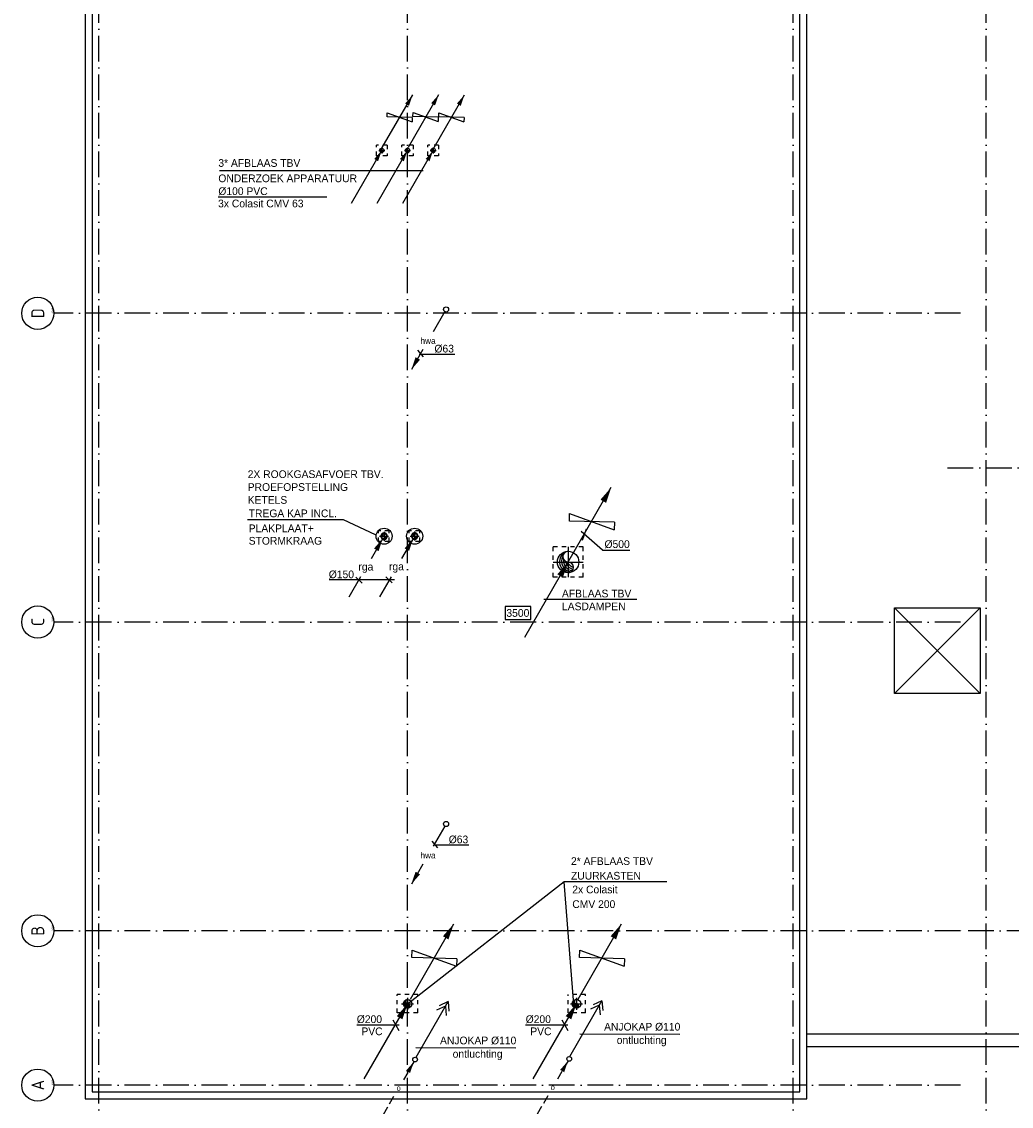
# Model space of a CAD drawing. Extents: x -36528 to 124080, y 290752 to 374852.
# Tile 4 of 66: x -7057 to 16032, y 303578 to 328872. Entities that reach past the tile are written whole.
import ezdxf
from ezdxf.enums import TextEntityAlignment as Align

# ---------------------------------------------------------------- set-up
doc = ezdxf.new("R2010")
doc.units = 0
doc.header["$LTSCALE"] = 100
for name, pattern in [('CENTER4', [5, 3.125, -0.625, 0.625, -0.625]), ('DASHDOT', [9, 6, -1.5, 0, -1.5]), ('HIDDEN', [2, 1, -1]), ('HIDDEN2', [4.7625, 3.175, -1.5875]), ('LURETOUR', [6, 4, -2])]:
    doc.linetypes.add(name, pattern=pattern)
doc.layers.get('0').update_dxf_attribs({"linetype": 'CONTINUOUS'})
for name, color, linetype in [('AL$7----_STRAMIEN', 1, 'DASHDOT'), ('AL27----_DAKEN', 7, 'CONTINUOUS'), ('ALN-----_BLOCKNAAM', 2, 'CONTINUOUS'), ('WL$1----', 3, 'CONTINUOUS'), ('WL521---', 4, 'CONTINUOUS'), ('WL5233--', 4, 'CONTINUOUS'), ('WL570---', 3, 'CONTINUOUS'), ('WL570---_HARTLIJN', 7, 'CONTINUOUS'), ('WL570---_RETOUR', 3, 'CONTINUOUS'), ('WL570---_TOEVOER', 3, 'CONTINUOUS'), ('WM$1----', 1, 'CONTINUOUS'), ('WM570---', 1, 'CONTINUOUS')]:
    doc.layers.add(name, color=color, linetype=linetype)
doc.styles.add('BURO-018', font='BUROFONT.shx', dxfattribs={"height": 180})
doc.styles.get("Standard").update_dxf_attribs({"font": 'ISOCP'})

# ---------------------------------------------------------------- blocks, each defined once
blk = doc.blocks.new('1010')
at = {"layer": 'AL$7----_STRAMIEN', "color": 7, "linetype": 'CONTINUOUS'}
blk.add_circle((0, 750), 750, dxfattribs=at)
at = {"layer": 'ALN-----_BLOCKNAAM', "linetype": 'CONTINUOUS'}
blk.add_text('1010', height=100, dxfattribs=at).set_placement((0, 0))
blk = doc.blocks.new('LU-1-KI2')
at = {"color": 0, "linetype": 'CONTINUOUS'}
blk.add_circle((0, 0), 0.5, dxfattribs=at)
for centre, start, end in [((0.098, 0.01), 122.9221, 266.9628), ((0.191, 0.038), 151.6522, 263.7819), ((0.278, 0.084), 174.6069, 260.2716), ((0.354, 0.146), 192.3501, 256.1233), ((0.416, 0.222), 206.1028, 250.6419)]:
    blk.add_arc(centre, 0.5, start, end, dxfattribs=at)
at = {"layer": 'WL570---_HARTLIJN', "linetype": 'CENTER4'}
for p, q in [((0, 0.7), (0, -0.7)), ((-0.7, 0), (0.7, 0))]:
    blk.add_line(p, q, dxfattribs=at)
at = {"layer": 'WL570---_HARTLIJN', "color": 0, "linetype": 'CONTINUOUS'}
for centre, start, end in [((0, 0.25), 90, 270), ((0, -0.25), 270, 90)]:
    blk.add_arc(centre, 0.25, start, end, dxfattribs=at)
blk = doc.blocks.new('LU-ORND')
at = {"color": 0, "linetype": 'CONTINUOUS'}
for p, q in [((-3, 1.5), (-3, -1.5)), ((3, 1.5), (-3, 1.5)), ((3, -1.5), (3, 1.5)), ((-3, -1.5), (3, -1.5))]:
    blk.add_line(p, q, dxfattribs=at)
blk = doc.blocks.new('LU-PIJL1')
at = {"color": 0, "linetype": 'CONTINUOUS'}
blk.add_line((0, 0), (10.12, 17.54), dxfattribs=at)
blk.add_lwpolyline([(10.12, 17.54, 0, 1.5, 0), (8.25, 14.29, 1.5, 1.5, 0)], format="xyseb", dxfattribs=at)
blk = doc.blocks.new('*U83', base_point=(-127, 20871))
at = {"color": 0, "linetype": 'CONTINUOUS'}
for p, q in [((85, 20684), (-408, 21118)), ((-382, 20920), (-283, 21184)), ((85, 20684), (725, 20684))]:
    blk.add_line(p, q, dxfattribs=at)
at = {"layer": 'WM570---', "linetype": 'CONTINUOUS', "style": 'BURO-018'}
blk.add_text('%%c500', height=180, dxfattribs=at).set_placement((135, 20734))
blk = doc.blocks.new('LDV4123')
at = {"color": 0, "linetype": 'CONTINUOUS'}
for p, q in [((-0.25, -0.43), (-1.19, -2.06)), ((-1.56, -2.71), (-2.5, -4.33)), ((-5.44, -9.42), (-4.5, -7.79)), ((-6.75, -11.69), (-5.81, -10.07))]:
    blk.add_line(p, q, dxfattribs=at)
blk.add_lwpolyline([(-0.25, -0.43, 0, 1, 0), (-1.5, -2.6, 1, 1, 0)], format="xyseb", dxfattribs=at)
blk.add_circle((0, 0), 0.5, dxfattribs=at)
at = {"color": 0, "linetype": 'CONTINUOUS', "style": 'BURO-018'}
blk.add_attdef('LD_TEXT1', text='', height=1.8, dxfattribs=at).set_placement((-3.5, -6.06), align=Align.MIDDLE)
blk = doc.blocks.new('LU-PIOB')
at = {"color": 0, "linetype": 'CONTINUOUS'}
blk.add_line((0, 0), (10.12, 17.54), dxfattribs=at)
blk.add_lwpolyline([(10.12, 17.54, 0, 1.5, 0), (8.25, 14.29, 1.5, 1.5, 0)], format="xyseb", dxfattribs=at)
blk = doc.blocks.new('LDV4')
at = {"color": 0, "linetype": 'CONTINUOUS'}
for p, q in [((-0.25, -0.43), (-2.5, -4.33)), ((-4.5, -7.79), (-6.75, -11.69))]:
    blk.add_line(p, q, dxfattribs=at)
blk.add_lwpolyline([(-0.25, -0.43, 0, 1, 0), (-1.5, -2.6, 1, 1, 0)], format="xyseb", dxfattribs=at)
blk.add_circle((0, 0), 0.5, dxfattribs=at)
at = {"color": 0, "linetype": 'CONTINUOUS', "style": 'BURO-018'}
blk.add_attdef('LD_TEXT1', text='', height=1.8, dxfattribs=at).set_placement((-3.5, -6.06), align=Align.MIDDLE)
blk = doc.blocks.new('A$C4CC201AB')
at = {"layer": 'WL$1----', "color": 2}
ref = blk.add_blockref('LDV4', (820, 1420), dxfattribs=dict(at, xscale=121.5, yscale=121.5, zscale=121.5))
ref.add_attrib('LD_TEXT1', 'rga', dxfattribs={"layer": '0', "color": 1, "linetype": 'CONTINUOUS', "height": 180, "style": 'BURO-018'}).set_placement((395, 684), align=Align.MIDDLE)
blk = doc.blocks.new('LDV2')
at = {"color": 0, "linetype": 'CONTINUOUS'}
for p, q in [((-0.25, -0.43), (-2.5, -4.33)), ((-4.5, -7.79), (-6.75, -11.69))]:
    blk.add_line(p, q, dxfattribs=at)
blk.add_lwpolyline([(-6.75, -11.69, 0, 1, 0), (-5.5, -9.53, 1, 1, 0)], format="xyseb", dxfattribs=at)
blk.add_circle((0, 0), 0.5, dxfattribs=at)
at = {"color": 0, "linetype": 'CONTINUOUS', "style": 'BURO-018'}
blk.add_attdef('LD_TEXT1', text='', height=1.8, dxfattribs=at).set_placement((-3.5, -6.06), align=Align.MIDDLE)
blk = doc.blocks.new('2322615')
at = {"color": 0, "linetype": 'CONTINUOUS'}
for p, q in [((-2.5, -7.5), (2.5, 7.5)), ((0, 7.5), (2.5, 7.5)), ((0, 7.5), (0, -7.5)), ((0, -7.5), (-2.5, -7.5))]:
    blk.add_line(p, q, dxfattribs=at)
at = {"color": 0, "linetype": 'CONTINUOUS', "style": 'BURO-018', "flags": 1}
blk.add_attdef('W_ID', (0, 0), '', height=1.8, dxfattribs=at)
blk = doc.blocks.new('LU-1-KU2')
at = {"color": 0, "linetype": 'HIDDEN2'}
for start, end in [(90, 270), (270, 90)]:
    blk.add_arc((0, 0), 0.5, start, end, dxfattribs=at)
at = {"color": 0, "linetype": 'CONTINUOUS'}
for centre, start, end in [((0, 0.25), 90, 270), ((0, -0.25), 270, 90)]:
    blk.add_arc(centre, 0.25, start, end, dxfattribs=at)
at = {"layer": 'WL570---_HARTLIJN', "linetype": 'CENTER4'}
for p, q in [((-0.7, 0), (0.7, 0)), ((0, 0.7), (0, -0.7))]:
    blk.add_line(p, q, dxfattribs=at)

msp = doc.modelspace()

# ---------------------------------------------------------------- linework, layer by layer
at = {"color": 1, "linetype": 'CONTINUOUS'}
for p, q in [((1604.827, 305591.649), (1745.827, 305347.43)), ((5544.827, 305591.649), (5685.827, 305347.43)), ((1748.64, 305469.539), (760.482, 305469.539)), ((5688.64, 305469.539), (4700.482, 305469.539))]:
    msp.add_line(p, q, dxfattribs=at)
at = {"layer": 'AL$7----_STRAMIEN', "color": 1}
for p, q in [((1944.348, 302741.907), (1944.348, 372129.214)), ((14844.348, 322071.726), (-6306.538, 322071.726)), ((14844.348, 314871.726), (-6306.538, 314871.726)), ((14844.348, 304071.726), (-6306.538, 304071.726))]:
    msp.add_line(p, q, dxfattribs=at)
at = {"layer": 'AL$7----_STRAMIEN', "color": 2, "linetype": 'HIDDEN'}
for p, q in [((1469.348, 325996.726), (1219.348, 325996.726)), ((1219.348, 325746.726), (1219.348, 325996.726)), ((1469.348, 325996.726), (1469.348, 325746.726)), ((2074.348, 325996.726), (1814.348, 325996.726)), ((2669.348, 325996.726), (2419.348, 325996.726)), ((1469.348, 325746.726), (1219.348, 325746.726)), ((1269.348, 316746.726), (1269.348, 316996.726)), ((1519.348, 316996.726), (1269.348, 316996.726)), ((1519.348, 316746.726), (1519.348, 316996.726)), ((2234.348, 316996.726), (1984.348, 316996.726)), ((1984.348, 316746.726), (1984.348, 316996.726)), ((2234.348, 316746.726), (2234.348, 316996.726)), ((1519.348, 316746.726), (1269.348, 316746.726)), ((2234.348, 316746.726), (1984.348, 316746.726)), ((5344.348, 315921.726), (5344.348, 316621.726)), ((6044.348, 316621.726), (5344.348, 316621.726)), ((6044.348, 315921.726), (6044.348, 316621.726)), ((6044.348, 315921.726), (5344.348, 315921.726)), ((1704.348, 305756.726), (1704.348, 306186.726)), ((2184.348, 306186.726), (1704.348, 306186.726)), ((2184.348, 305756.726), (2184.348, 306186.726)), ((6094.348, 306186.726), (5694.348, 306186.726)), ((5694.348, 305756.726), (5694.348, 306186.726)), ((6094.348, 305756.726), (6094.348, 306186.726)), ((2184.348, 305756.726), (1704.348, 305756.726)), ((6094.348, 305756.726), (5694.348, 305756.726))]:
    msp.add_line(p, q, dxfattribs=at)
at = {"layer": 'AL$7----_STRAMIEN', "color": 1}
for points in [[(-5255.652, 302741.907), (-5255.652, 372129.214)], [(10944.348, 302741.907), (10944.348, 356571.726)], [(62429.048, 307671.726), (14844.348, 307671.726), (-6306.538, 307671.726)]]:
    msp.add_lwpolyline(points, dxfattribs=at)
at = {"layer": 'AL$7----_STRAMIEN'}
for points in [[(15444.348, 302741.907), (15444.348, 340675.116)], [(14544.348, 318471.726), (42824.997, 318471.726)]]:
    msp.add_lwpolyline(points, dxfattribs=at)
at = {"layer": 'AL$7----_STRAMIEN', "color": 2, "linetype": 'HIDDEN'}
for points in [[(2074.348, 325996.726), (2074.348, 325746.726), (1814.348, 325746.726), (1814.348, 325996.726)], [(2669.348, 325996.726), (2669.348, 325746.726), (2419.348, 325746.726), (2419.348, 325996.726)]]:
    msp.add_lwpolyline(points, dxfattribs=at)
at = {"layer": 'AL27----_DAKEN', "color": 8}
for p, q in [((-5575.652, 352991.373), (-5575.652, 303751.726)), ((11263.996, 303751.726), (11263.996, 352991.373)), ((-5410.652, 352826.373), (-5410.652, 303916.726)), ((11098.996, 303916.726), (11098.996, 352826.373)), ((13308.619, 313201.68), (15308.619, 315201.68)), ((13308.619, 315201.68), (15308.619, 313201.68)), ((13308.619, 313201.68), (13308.619, 315201.68)), ((13308.619, 315201.68), (15308.619, 315201.68)), ((15308.619, 315201.68), (15308.619, 313201.68)), ((15308.619, 313201.68), (13308.619, 313201.68)), ((11244.172, 305271.726), (44844.172, 305271.726)), ((11244.172, 304971.726), (44844.172, 304971.726)), ((-5410.652, 303916.726), (11098.996, 303916.726)), ((-5575.652, 303751.726), (11263.996, 303751.726))]:
    msp.add_line(p, q, dxfattribs=at)
at = {"layer": 'WL$1----', "color": 1}
for p, q in [((2179.012, 321210.167), (2310.272, 321052.731)), ((2218.39, 321118.329), (3045.332, 321118.329)), ((2512.998, 309764.503), (2644.259, 309607.067)), ((2552.376, 309672.665), (3379.318, 309672.665))]:
    msp.add_line(p, q, dxfattribs=at)
at = {"layer": 'WL5233--', "color": 2}
for p, q in [((2143.646, 304720.902), (2890.258, 306019.168)), ((2828.893, 305916.942), (2624.711, 305820.473)), ((2890.258, 306019.168), (2686.076, 305922.698)), ((2828.893, 305916.942), (2849.348, 305692.046)), ((2890.258, 306019.168), (2910.713, 305794.272)), ((5733.521, 304741.347), (6480.133, 306039.613)), ((6418.768, 305937.388), (6214.586, 305840.918)), ((6480.133, 306039.613), (6275.951, 305943.143)), ((6418.768, 305937.388), (6439.223, 305712.491)), ((6480.133, 306039.613), (6500.588, 305814.717))]:
    msp.add_line(p, q, dxfattribs=at)
at = {"layer": 'WL570---_RETOUR', "color": 3}
for centre in [(1398.342, 316872.793), (2111.276, 316872.292)]:
    msp.add_circle(centre, 187.5, dxfattribs=at)
at = {"layer": 'WL570---_TOEVOER', "color": 1}
for p, q in [((-2469.534, 324788.227), (65.025, 324788.227)), ((451.948, 317256.639), (-1785.857, 317256.639)), ((1195.036, 316906.62), (451.948, 317256.639))]:
    msp.add_line(p, q, dxfattribs=at)
at = {"layer": 'WM$1----'}
for p, q in [((5966.687, 305268.906), (8297.435, 305263.217)), ((2139.165, 304948.192), (4469.914, 304942.503))]:
    msp.add_line(p, q, dxfattribs=at)
at = {"layer": 'WM570---', "color": 1}
for p, q in [((-2439.839, 325401.747), (2310.064, 325401.747)), ((1638.603, 315852.329), (115.317, 315852.329)), ((735.975, 315914.827), (883.481, 315775.594)), ((1441.423, 315928.328), (1588.929, 315789.095))]:
    msp.add_line(p, q, dxfattribs=at)
at = {"layer": 'WM570---', "linetype": 'CONTINUOUS'}
for p, q in [((7296.999, 315395.54), (5126.554, 315395.54)), ((7996.086, 308812.201), (5600.835, 308812.201))]:
    msp.add_line(p, q, dxfattribs=at)
at = {"layer": 'WM570---'}
for p, q in [((5600.835, 308812.201), (1940.288, 305948.451)), ((5821.903, 305948.451), (5600.835, 308812.201))]:
    msp.add_line(p, q, dxfattribs=at)

# ---------------------------------------------------------------- block references
at = {"color": 3, "linetype": 'LURETOUR'}
for name, p, xscale, yscale, zscale in [('LU-PIOB', (5687.532, 316259.919), 100, 100, 100), ('LU-PIOB', (2011.27, 306078.209), 100, 100, 100), ('LU-PIOB', (5922.837, 306078.209), 100, 100, 100), ('LU-1-KI2', (1947.432, 305968.92), 200, 200, 200), ('LU-1-KI2', (5887.432, 305968.92), 200, 200, 200), ('LU-PIOB', (934.932, 304215.218), 100, 100, 100), ('LU-PIOB', (4874.932, 304215.218), 100, 100, 100)]:
    msp.add_blockref(name, p, dxfattribs=dict(at, xscale=xscale, yscale=yscale, zscale=zscale))
at = {"layer": 'AL$7----_STRAMIEN'}
ref = msp.add_blockref('1010', (-6306.538, 322071.726), dxfattribs=dict(at, xscale=0.5, yscale=0.5, zscale=0.5, rotation=90))
ref.add_attrib('STR-NAAM', 'D', dxfattribs={"color": 3, "linetype": 'CONTINUOUS', "height": 300, "rotation": 90}).set_placement((-6681.538, 322071.726), align=Align.MIDDLE)
ref = msp.add_blockref('1010', (-6306.538, 314871.726), dxfattribs=dict(at, xscale=0.5, yscale=0.5, zscale=0.5, rotation=90))
ref.add_attrib('STR-NAAM', 'C', dxfattribs={"color": 3, "linetype": 'CONTINUOUS', "height": 300, "rotation": 90}).set_placement((-6681.538, 314871.726), align=Align.MIDDLE)
ref = msp.add_blockref('1010', (-6306.538, 307671.726), dxfattribs=dict(at, xscale=0.5, yscale=0.5, zscale=0.5, rotation=90))
ref.add_attrib('STR-NAAM', 'B', dxfattribs={"color": 3, "linetype": 'CONTINUOUS', "height": 300, "rotation": 90}).set_placement((-6681.538, 307671.726), align=Align.MIDDLE)
ref = msp.add_blockref('1010', (-6306.538, 304071.726), dxfattribs=dict(at, xscale=0.5, yscale=0.5, zscale=0.5, rotation=90))
ref.add_attrib('STR-NAAM', 'A', dxfattribs={"color": 3, "linetype": 'CONTINUOUS', "height": 300, "rotation": 90}).set_placement((-6681.538, 304071.726), align=Align.MIDDLE)
at = {"layer": 'WL$1----', "rotation": 268.4412614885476}
for p, xscale, yscale, zscale in [((1762.439, 326642.993), 39.2, 39.2, 39.2), ((2366.763, 326651.549), 39.2, 39.2, 39.2), ((2969.375, 326642.993), 39.2, 39.2, 39.2), ((6246.614, 317213.673), 70, 70, 70), ((2570.352, 307031.963), 70, 70, 70), ((6481.919, 307031.963), 70, 70, 70)]:
    msp.add_blockref('2322615', p, dxfattribs=dict(at, xscale=xscale, yscale=yscale, zscale=zscale))
at = {"layer": 'WL521---', "color": 2}
ref = msp.add_blockref('LDV2', (2844.348, 322161.726), dxfattribs=dict(at, xscale=120, yscale=120, zscale=120))
ref.add_attrib('LD_TEXT1', 'hwa', dxfattribs={"layer": '0', "color": 1, "linetype": 'CONTINUOUS', "height": 144, "style": 'BURO-018'}).set_placement((2424.348, 321434.265), align=Align.MIDDLE)
ref = msp.add_blockref('LDV2', (2844.348, 310161.726), dxfattribs=dict(at, xscale=120, yscale=120, zscale=120))
ref.add_attrib('LD_TEXT1', 'hwa', dxfattribs={"layer": '0', "color": 1, "linetype": 'CONTINUOUS', "height": 144, "style": 'BURO-018'}).set_placement((2424.348, 309434.265), align=Align.MIDDLE)
at = {"layer": 'WL5233--', "color": 2}
ref = msp.add_blockref('LDV4123', (2121.522, 304665.822), dxfattribs=dict(at, xscale=109.35, yscale=109.35, zscale=109.35))
ref.add_attrib('LD_TEXT1', 'o', dxfattribs={"layer": '0', "color": 1, "linetype": 'CONTINUOUS', "height": 131.22, "style": 'BURO-018'}).set_placement((1738.797, 304002.923), align=Align.MIDDLE)
ref = msp.add_blockref('LDV4123', (5717.03, 304684.227), dxfattribs=dict(at, xscale=109.35, yscale=109.35, zscale=109.35))
ref.add_attrib('LD_TEXT1', 'o', dxfattribs={"layer": '0', "color": 1, "linetype": 'CONTINUOUS', "height": 131.22, "style": 'BURO-018'}).set_placement((5334.305, 304021.328), align=Align.MIDDLE)
at = {"layer": 'WL570---', "color": 3, "xscale": 70, "yscale": 70, "zscale": 70}
for p in [(1356.924, 325936.038), (1964.672, 325944.594), (2563.86, 325936.038), (636.274, 324644.135), (1236.274, 324644.135), (1836.274, 324644.135)]:
    msp.add_blockref('LU-PIJL1', p, dxfattribs=at)
at = {"layer": 'WL570---', "xscale": 100, "yscale": 100, "zscale": 100}
for p in [(1345.024, 325871.726), (1945.024, 325871.726), (2545.024, 325871.726)]:
    msp.add_blockref('LU-1-KI2', p, dxfattribs=at)
at = {"layer": 'WL570---_RETOUR', "color": 3, "linetype": 'LURETOUR', "xscale": 500, "yscale": 500, "zscale": 500}
msp.add_blockref('LU-1-KI2', (5692.712, 316271.726), dxfattribs=at)
at = {"layer": 'WL570---_RETOUR', "color": 3, "xscale": 100, "yscale": 100, "zscale": 100}
msp.add_blockref('LU-PIJL1', (4680.212, 314518.024), dxfattribs=at)
at = {"layer": 'WL570---_TOEVOER', "color": 1, "linetype": 'HIDDEN', "xscale": 150, "yscale": 150, "zscale": 150}
for p in [(1398.342, 316872.793), (2111.276, 316876.681)]:
    msp.add_blockref('LU-1-KU2', p, dxfattribs=at)
at = {"layer": 'WM570---', "linetype": 'CONTINUOUS'}
msp.add_blockref('*U83', (6278.699, 316735.262), dxfattribs=at)
at = {"layer": 'WM570---'}
for p in [(578.217, 315452.295), (1291.151, 315456.183)]:
    msp.add_blockref('A$C4CC201AB', p, dxfattribs=at)
at = {"layer": 'WM570---', "color": 1}
ref = msp.add_blockref('LU-ORND', (4519.484, 315083.724), dxfattribs=dict(at, xscale=100, yscale=100, zscale=100))
ref.add_attrib('LU_TEXT1', '3500', dxfattribs={"layer": '0', "color": 1, "linetype": 'CONTINUOUS', "height": 180, "style": 'BURO-018'}).set_placement((4519.484, 315083.724), align=Align.MIDDLE)

# ---------------------------------------------------------------- texts
at = {"layer": 'WL$1----', "color": 1, "style": 'BURO-018'}
for p in [(2572.793, 321157.688), (2906.78, 309712.024)]:
    msp.add_text('%%C63', height=180, dxfattribs=at).set_placement(p)
at = {"layer": 'WL570---', "color": 1, "style": 'BURO-018'}
for p in [(6531.022, 305344.061), (2703.5, 305023.348)]:
    msp.add_text('ANJOKAP %%C110', height=180, dxfattribs=at).set_placement(p)
at = {"layer": 'WL570---_RETOUR', "color": 1, "style": 'BURO-018'}
for p in [(868.978, 305236.644), (4808.978, 305236.644)]:
    msp.add_text('PVC', height=180, dxfattribs=at).set_placement(p)
at = {"layer": 'WL570---_TOEVOER', "color": 1, "style": 'BURO-018'}
for s, p in [('TREGA KAP INCL. ', (-1760.234, 317316.4)), ('PLAKPLAAT+', (-1760.234, 316966.38)), ('STORMKRAAG', (-1760.234, 316676.119))]:
    msp.add_text(s, height=180, dxfattribs=at).set_placement(p)
at = {"layer": 'WM$1----', "color": 1, "style": 'BURO-018'}
for p in [(6825.792, 305031.937), (2998.271, 304711.224)]:
    msp.add_text('ontluchting', height=180, dxfattribs=at).set_placement(p)
at = {"layer": 'WM570---', "color": 1, "style": 'BURO-018'}
for s, p in [('3* AFBLAAS TBV', (-2468.645, 325487.472)), ('ONDERZOEK APPARATUUR', (-2468.645, 325129.907)), ('%%c100 PVC', (-2468.645, 324829.907)), ('3x Colasit CMV 63', (-2474.153, 324543.193)), ('2X ROOKGASAFVOER TBV.', (-1783.419, 318229.842)), ('PROEFOPSTELLING', (-1783.419, 317929.842)), ('KETELS', (-1783.419, 317629.842)), ('%%C150', (108.099, 315893.28)), ('AFBLAAS TBV', (5548.152, 315446.367)), ('LASDAMPEN', (5548.152, 315146.367)), ('2* AFBLAAS TBV', (5758.629, 309206.383)), ('ZUURKASTEN', (5758.629, 308864.824)), ('2x Colasit', (5789.435, 308544.543)), ('CMV 200', (5789.435, 308202.984))]:
    msp.add_text(s, height=180, dxfattribs=at).set_placement(p)
at = {"layer": 'WM570---', "linetype": 'CONTINUOUS', "style": 'BURO-018'}
for p in [(1350.404, 305519.539), (5290.404, 305519.539)]:
    msp.add_text('%%c200', height=180, dxfattribs=at).set_placement(p, align=Align.RIGHT)

doc.saveas('drawing.dxf')
